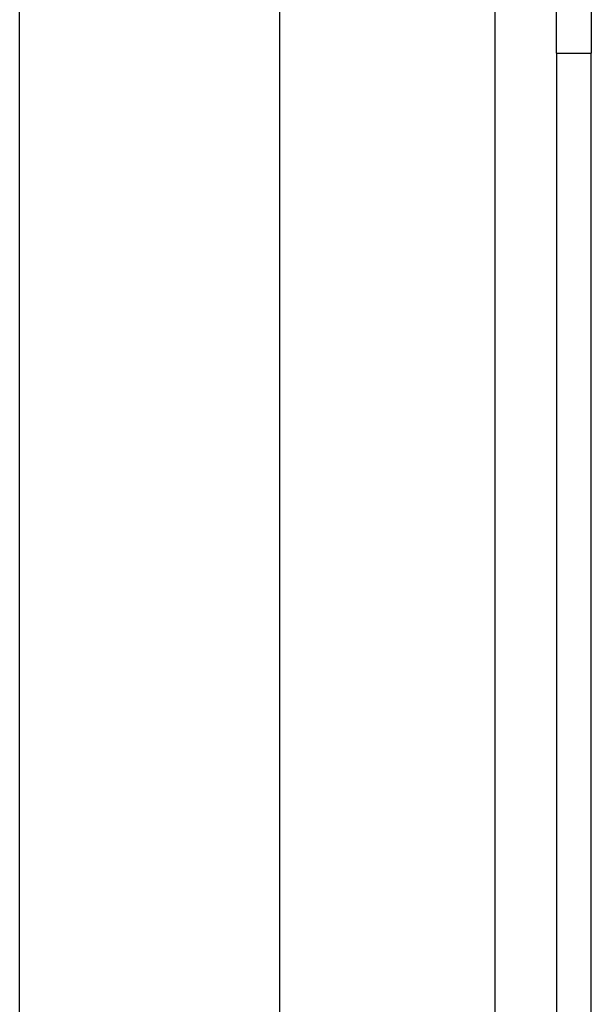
# Model space of a CAD drawing. Header units: inches. Extents: x 2 to 121, y 2 to 79.
# Tile 37 of 97: x 34.64 to 35.71, y 28.52 to 30.37. Entities that reach past the tile are written whole.
import ezdxf

# ---------------------------------------------------------------- set-up
doc = ezdxf.new("R2010")
doc.units = ezdxf.units.IN
doc.header["$LTSCALE"] = 7.278232
doc.header["$MEASUREMENT"] = 0
doc.layers.add('Visible Edges(ANSI)', color=7, linetype='Continuous', lineweight=25)
doc.layers.add('Visible Tangent Edges(ANSI)', color=7, linetype='Continuous', lineweight=25)

msp = doc.modelspace()

# ---------------------------------------------------------------- linework, layer by layer
at = {"layer": 'Visible Edges(ANSI)'}
for p, q in [((34.6353, 28.0231), (34.6353, 31.7407)), ((35.1237, 30.7296), (35.1237, 28.0231)), ((35.6441, 30.304), (35.6441, 30.6911)), ((35.7098, 30.6911), (35.7098, 30.304)), ((35.6441, 30.304), (35.6441, 27.189)), ((35.7098, 27.189), (35.7098, 30.304))]:
    msp.add_line(p, q, dxfattribs=at)
at = {"layer": 'Visible Tangent Edges(ANSI)'}
for p, q in [((35.5287, 30.3926), (35.5287, 27.189)), ((35.6441, 30.304), (35.7098, 30.304))]:
    msp.add_line(p, q, dxfattribs=at)

doc.saveas('drawing.dxf')
